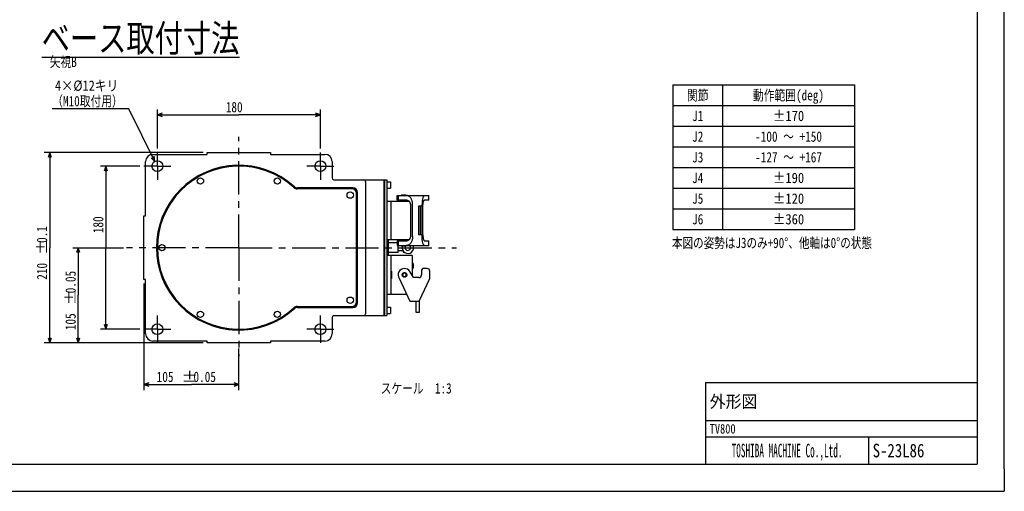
# Model space of a CAD drawing. Header units: millimetres. Extents: x 0 to 594, y 0 to 420.
# Tile 25 of 256: x 231 to 594, y 0 to 173. Entities that reach past the tile are written whole.
import ezdxf
from ezdxf.enums import TextEntityAlignment as Align

# ---------------------------------------------------------------- set-up
doc = ezdxf.new("R2010")
doc.units = ezdxf.units.MM
doc.header["$LTSCALE"] = 32.67
for name, pattern in [('CENTER', [0.6, 0.375, -0.075, 0.075, -0.075]), ('DOT', [0.2, 0.1, -0.1]), ('HIDDEN', [0.2, 0.1, -0.1])]:
    doc.linetypes.add(name, pattern=pattern)
doc.layers.get('0').update_dxf_attribs({"linetype": 'CONTINUOUS'})
for name, color, linetype in [('DEFAULT_1', 7, 'CENTER'), ('DEFAULT_2', 8, 'HIDDEN'), ('DRA_ITEM', 7, 'CONTINUOUS'), ('DRIV_DIM', 7, 'CONTINUOUS')]:
    doc.layers.add(name, color=color, linetype=linetype)
doc.styles.get("Standard").update_dxf_attribs({"font": 'txt', "width": 0.8})
doc.dimstyles.new('DIMSTYLE_6', dxfattribs={"dimtxt": 3.8, "dimasz": 1.8, "dimexe": 0.18, "dimexo": 0.0625, "dimgap": 0.09, "dimtad": 1, "dimdec": 3, "dimlfac": 3, "dimdsep": 46, "dimtxsty": 'STANDARD', "dimblk": 'OPEN', "dimblk1": 'OPEN', "dimblk2": 'OPEN', "dimcen": 0.09, "dimadec": 0, "dimazin": 0, "dimtp": 0.001, "dimtm": 0.001, "dimtfac": 1, "dimtdec": 3, "dimtofl": 0, "dimtmove": 0, "dimatfit": 3, "dimldrblk": 'OPEN', "dimfxl": 1, "dimtolj": 1, "dimarcsym": 0})
doc.dimstyles.new('DIMSTYLE_7', dxfattribs={"dimtxt": 3.8, "dimasz": 1.8, "dimexe": 0.18, "dimexo": 0.0625, "dimgap": 0.09, "dimtad": 1, "dimdec": 3, "dimlfac": 3, "dimdsep": 46, "dimtxsty": 'STANDARD', "dimblk": 'OPEN', "dimblk1": 'OPEN', "dimblk2": 'OPEN', "dimcen": 0.09, "dimadec": 0, "dimazin": 0, "dimtol": 1, "dimtp": 0.1, "dimtm": 0.1, "dimtfac": 1, "dimtdec": 3, "dimtofl": 0, "dimtmove": 0, "dimatfit": 3, "dimldrblk": 'OPEN', "dimfxl": 1, "dimtolj": 1, "dimarcsym": 0})
doc.dimstyles.new('DIMSTYLE_8', dxfattribs={"dimtxt": 3.8, "dimasz": 1.8, "dimexe": 0.18, "dimexo": 0.0625, "dimgap": 0.09, "dimtad": 1, "dimdec": 3, "dimlfac": 3, "dimdsep": 46, "dimtxsty": 'STANDARD', "dimblk": 'OPEN', "dimblk1": 'OPEN', "dimblk2": 'OPEN', "dimcen": 0.09, "dimadec": 0, "dimazin": 0, "dimtol": 1, "dimtp": 0.05, "dimtm": 0.05, "dimtfac": 1, "dimtdec": 3, "dimtofl": 0, "dimtmove": 0, "dimatfit": 3, "dimldrblk": 'OPEN', "dimfxl": 1, "dimtolj": 1, "dimarcsym": 0})

# ---------------------------------------------------------------- blocks, each defined once
blk = doc.blocks.new('_OPEN')
at = {"color": 0, "linetype": 'BYBLOCK'}
for p, q in [((0, 0), (-1, 0.34)), ((-1, -0.34), (0, 0)), ((-1, 0), (0, 0))]:
    blk.add_line(p, q, dxfattribs=at)
blk = doc.blocks.new('*D37')
at = {"layer": 'DRIV_DIM', "color": 2, "linetype": 'CONTINUOUS'}
for p, q in [((275.66, 119.62), (261.2, 119.62)), ((263.2, 119.62), (263.2, 89.62)), ((263.2, 59.62), (263.2, 89.62)), ((275.66, 59.62), (261.2, 59.62))]:
    blk.add_line(p, q, dxfattribs=at)
at = {"layer": 'DRIV_DIM', "color": 2, "linetype": 'CONTINUOUS', "xscale": 1.8, "yscale": 1.8, "zscale": 1.8}
for p, rotation in [((263.2, 119.62), 90), ((263.2, 59.62), 270)]:
    blk.add_blockref('_OPEN', p, dxfattribs=dict(at, rotation=rotation))
at = {"layer": 'DRIV_DIM', "color": 2, "linetype": 'CONTINUOUS', "width": 0.8}
blk.add_text('180', height=3.8, rotation=90, dxfattribs=at).set_placement((262.25, 94.94))
blk = doc.blocks.new('*D38')
at = {"layer": 'DRIV_DIM', "color": 2, "linetype": 'CONTINUOUS'}
for p, q in [((282.16, 126.12), (282.16, 140.48)), ((282.16, 138.48), (312.16, 138.48)), ((342.16, 138.48), (312.16, 138.48)), ((342.16, 126.12), (342.16, 140.48))]:
    blk.add_line(p, q, dxfattribs=at)
at = {"layer": 'DRIV_DIM', "color": 2, "linetype": 'CONTINUOUS', "xscale": 1.8, "yscale": 1.8, "zscale": 1.8, "rotation": 180}
blk.add_blockref('_OPEN', (282.16, 138.48), dxfattribs=at)
at = {"layer": 'DRIV_DIM', "color": 2, "linetype": 'CONTINUOUS', "xscale": 1.8, "yscale": 1.8, "zscale": 1.8}
blk.add_blockref('_OPEN', (342.16, 138.48), dxfattribs=at)
at = {"layer": 'DRIV_DIM', "color": 2, "linetype": 'CONTINUOUS', "width": 0.8}
blk.add_text('180', height=3.8, dxfattribs=at).set_placement((307.33, 139.43))
blk = doc.blocks.new('*D39')
at = {"layer": 'DRIV_DIM', "color": 2, "linetype": 'CONTINUOUS'}
for p, q in [((298.99, 124.62), (240.51, 124.62)), ((242.51, 124.62), (242.51, 89.62)), ((242.51, 54.62), (242.51, 89.62)), ((298.99, 54.62), (240.51, 54.62))]:
    blk.add_line(p, q, dxfattribs=at)
at = {"layer": 'DRIV_DIM', "color": 2, "linetype": 'CONTINUOUS', "xscale": 1.8, "yscale": 1.8, "zscale": 1.8}
for p, rotation in [((242.51, 124.62), 90), ((242.51, 54.62), 270)]:
    blk.add_blockref('_OPEN', p, dxfattribs=dict(at, rotation=rotation))
at = {"layer": 'DRIV_DIM', "color": 2, "linetype": 'CONTINUOUS'}
for s, width, p in [('0.1', 0.8, (241.56, 91.36)), ('%%p', 1.166667, (241.56, 86.93)), ('210', 0.8, (241.56, 77.81))]:
    blk.add_text(s, height=3.8, rotation=90, dxfattribs=dict(at, width=width)).set_placement(p)
blk = doc.blocks.new('*D40')
at = {"layer": 'DRIV_DIM', "color": 2, "linetype": 'CONTINUOUS'}
for p, q in [((277.16, 76.45), (277.16, 37.26)), ((312.16, 37.26), (312.16, 52.49)), ((277.16, 39.26), (294.66, 39.26)), ((312.16, 39.26), (294.66, 39.26))]:
    blk.add_line(p, q, dxfattribs=at)
at = {"layer": 'DRIV_DIM', "color": 2, "linetype": 'CONTINUOUS', "xscale": 1.8, "yscale": 1.8, "zscale": 1.8, "rotation": 180}
blk.add_blockref('_OPEN', (277.16, 39.26), dxfattribs=at)
at = {"layer": 'DRIV_DIM', "color": 2, "linetype": 'CONTINUOUS', "xscale": 1.8, "yscale": 1.8, "zscale": 1.8}
blk.add_blockref('_OPEN', (312.16, 39.26), dxfattribs=at)
at = {"layer": 'DRIV_DIM', "color": 2, "linetype": 'CONTINUOUS'}
for s, width, p in [('105', 0.8, (281.88, 40.21)), ('%%p', 1.166667, (291, 40.21)), ('0.05', 0.8, (295.44, 40.21))]:
    blk.add_text(s, height=3.8, dxfattribs=dict(at, width=width)).set_placement(p)
blk = doc.blocks.new('*D41')
at = {"layer": 'DRIV_DIM', "color": 2, "linetype": 'CONTINUOUS'}
for p, q in [((251.03, 89.62), (269.65, 89.62)), ((253.03, 89.62), (253.03, 72.12)), ((253.03, 54.62), (253.03, 72.12)), ((298.99, 54.62), (251.03, 54.62))]:
    blk.add_line(p, q, dxfattribs=at)
at = {"layer": 'DRIV_DIM', "color": 2, "linetype": 'CONTINUOUS', "xscale": 1.8, "yscale": 1.8, "zscale": 1.8}
for p, rotation in [((253.03, 89.62), 90), ((253.03, 54.62), 270)]:
    blk.add_blockref('_OPEN', p, dxfattribs=dict(at, rotation=rotation))
at = {"layer": 'DRIV_DIM', "color": 2, "linetype": 'CONTINUOUS'}
for s, width, p in [('0.05', 0.8, (252.08, 72.82)), ('%%p', 1.166667, (252.08, 68.39)), ('105', 0.8, (252.08, 59.27))]:
    blk.add_text(s, height=3.8, rotation=90, dxfattribs=dict(at, width=width)).set_placement(p)

msp = doc.modelspace()

# ---------------------------------------------------------------- linework, layer by layer
at = {"color": 7, "linetype": 'CONTINUOUS'}
for p, q in [((584, 410), (584, 10)), ((594, 8.24228), (594, 409.35318)), ((280.49398, 123.95328), (300.49398, 123.95328)), ((300.49398, 123.95328), (300.49398, 124.61995)), ((300.49398, 124.61995), (323.82732, 124.61995)), ((323.82732, 124.61995), (323.82732, 123.95328)), ((323.82732, 123.95328), (343.82732, 123.95328)), ((277.82732, 101.28662), (277.82732, 121.28662)), ((346.49398, 121.28662), (346.49398, 115.28662)), ((347.16065, 114.61995), (366.59398, 114.61995)), ((358.82732, 113.95328), (358.82732, 65.28662)), ((365.49398, 114.61995), (365.49398, 64.61995)), ((365.82732, 114.61995), (365.82732, 64.61995)), ((366.59398, 114.61995), (366.59398, 64.61995)), ((366.59398, 113.78662), (367.92732, 113.78662)), ((367.92732, 113.78662), (367.92732, 111.45328)), ((353.82732, 111.28662), (333.56937, 111.28662)), ((354.16065, 111.61995), (333.69873, 111.61995)), ((355.49398, 69.61995), (355.49398, 109.61995)), ((355.82732, 69.28662), (355.82732, 109.95328)), ((366.59398, 111.45328), (367.92732, 111.45328)), ((370.46174, 107.11995), (370.46174, 108.78662)), ((370.46177, 108.78662), (382.12732, 108.78662)), ((370.8152, 108.78662), (370.8152, 107.11995)), ((371.97732, 109.11995), (371.97732, 108.78662)), ((371.97732, 109.11995), (373.61065, 109.11995)), ((373.61065, 108.78662), (373.61065, 109.11995)), ((382.12732, 107.11995), (382.12732, 108.78662)), ((366.59398, 106.78662), (374.76268, 106.78662)), ((368.26065, 92.45328), (368.26065, 106.78662)), ((374.04173, 107.11995), (370.46177, 107.11995)), ((371.97732, 107.11995), (371.97732, 106.78662)), ((373.61065, 106.78662), (373.61065, 107.11995)), ((376.12463, 93.78662), (376.12463, 105.45328)), ((379.59398, 93.78662), (379.59398, 105.45328)), ((382.12732, 107.11995), (380.5498, 107.11995)), ((375.39562, 104.95328), (375.39562, 94.28662)), ((378.42732, 104.95328), (379.59398, 104.95328)), ((378.42732, 94.28662), (378.42732, 104.95328)), ((378.92732, 104.95328), (378.92732, 94.28662)), ((379.92852, 94.28662), (379.92852, 104.95328)), ((277.16065, 77.95328), (277.16065, 101.28662)), ((277.16065, 101.28662), (277.82732, 101.28662)), ((379.59398, 94.28662), (378.42732, 94.28662)), ((374.76272, 92.45328), (366.59398, 92.45328)), ((366.59398, 92.31425), (367.26065, 92.31425)), ((366.59398, 90.9671), (367.26065, 90.9671)), ((367.26065, 86.92565), (367.26065, 92.31425)), ((370.46174, 91.45328), (367.26065, 91.45328)), ((370.46174, 92.11995), (370.46174, 90.45328)), ((370.46177, 92.11995), (374.04173, 92.11995)), ((370.8152, 92.11995), (370.8152, 90.45328)), ((371.97732, 92.45328), (371.97732, 92.11995)), ((373.61065, 92.11995), (373.61065, 92.45328)), ((380.5498, 92.11995), (382.12732, 92.11995)), ((382.12732, 90.45328), (382.12732, 92.11995)), ((366.59398, 88.2728), (367.26065, 88.2728)), ((370.82732, 87.78662), (367.26065, 87.78662)), ((370.46177, 90.45328), (382.12732, 90.45328)), ((370.82732, 87.78662), (370.82732, 90.45328)), ((370.82732, 88.61995), (372.48887, 88.61995)), ((371.97732, 90.45328), (371.97732, 90.11995)), ((373.61065, 90.11995), (371.97732, 90.11995)), ((372.69398, 88.30758), (372.69398, 87.95354)), ((372.69398, 87.95328), (373.04556, 87.95328)), ((373.61065, 90.11995), (373.61065, 90.45328)), ((366.59398, 86.92565), (367.26065, 86.92565)), ((375.76065, 86.78662), (366.59398, 86.78662)), ((368.26065, 72.45328), (368.26065, 86.78662)), ((376.09398, 79.27548), (376.09398, 86.45328)), ((368.32732, 80.95325), (368.26065, 80.95325)), ((368.32732, 80.95325), (368.32732, 78.27328)), ((376.5036, 78.61995), (375.1061, 80.85643)), ((379.39398, 81.28662), (379.39398, 79.61995)), ((381.46065, 81.95328), (380.06065, 81.95328)), ((382.46065, 78.26003), (382.46065, 80.95328)), ((277.82732, 77.95328), (277.16065, 77.95328)), ((277.82732, 57.95328), (277.82732, 77.95328)), ((368.32732, 78.28661), (368.26065, 78.28661)), ((368.26065, 78.27328), (368.32732, 78.27328)), ((371.14854, 78.38347), (375.06925, 69.97549)), ((378.39398, 78.61995), (376.5036, 78.61995)), ((378.58715, 69.95328), (382.46065, 78.26003)), ((373.91383, 72.45328), (366.59398, 72.45328)), ((375.12049, 69.95328), (378.58715, 69.95328)), ((377.42049, 65.78662), (377.42049, 69.95328)), ((378.58715, 69.95328), (378.58715, 65.78662)), ((333.56937, 67.95328), (353.82732, 67.95328)), ((333.69873, 67.61995), (354.16065, 67.61995)), ((366.59398, 67.78662), (367.92732, 67.78662)), ((366.59398, 65.45328), (367.92732, 65.45328)), ((367.92732, 67.78662), (367.92732, 65.45328)), ((378.58715, 65.78662), (377.42049, 65.78662)), ((346.49398, 63.95328), (346.49398, 57.95328)), ((347.16065, 64.61995), (366.59398, 64.61995)), ((300.49398, 55.28662), (280.49398, 55.28662)), ((300.49398, 54.61995), (300.49398, 55.28662)), ((323.82732, 54.61995), (300.49398, 54.61995)), ((343.82732, 55.28662), (323.82732, 55.28662)), ((323.82732, 55.28662), (323.82732, 54.61995)), ((484, 40), (584, 40)), ((484, 40), (484, 10)), ((484, 20), (584, 20)), ((544, 20), (544, 10)), ((10, 10), (584, 10)), ((12.37736, 0), (584.30102, 0))]:
    msp.add_line(p, q, dxfattribs=at)
at = {"color": 2, "linetype": 'CONTINUOUS'}
for p, q in [((471.98629, 149.49198), (538.86629, 149.49198)), ((471.98629, 149.49198), (471.98629, 96.29198)), ((490.22629, 149.49198), (490.22629, 96.29198)), ((538.86629, 149.49198), (538.86629, 96.29198)), ((471.98629, 141.89198), (538.86629, 141.89198)), ((471.98629, 134.29198), (538.86629, 134.29198)), ((471.98629, 126.69198), (538.86629, 126.69198)), ((471.98629, 119.09198), (538.86629, 119.09198)), ((471.98629, 111.49198), (538.86629, 111.49198)), ((471.98629, 103.89198), (538.86629, 103.89198)), ((471.98629, 96.29198), (538.86629, 96.29198))]:
    msp.add_line(p, q, dxfattribs=at)
at = {"color": 4, "linetype": 'CONTINUOUS'}
for p, q in [((484, 26), (584, 26)), ((594, 8.24228), (594, 0)), ((584.30102, 0), (594, 0))]:
    msp.add_line(p, q, dxfattribs=at)
at = {"color": 7, "linetype": 'CONTINUOUS'}
for centre, radius in [((282.16065, 119.61995), 2), ((342.16065, 119.61995), 2), ((297.99398, 114.15734), 1.16667), ((326.32732, 114.15734), 1.16667), ((353.16065, 108.95328), 1.16667), ((283.82732, 89.61995), 1.16667), ((353.16065, 70.28662), 1.16667), ((297.99398, 65.08256), 1.16667), ((326.32732, 65.08256), 1.16667), ((282.16065, 59.61995), 2), ((342.16065, 59.61995), 2)]:
    msp.add_circle(centre, radius, dxfattribs=at)
for centre, radius, start, end in [((280.49398, 121.28662), 2.66667, 90, 180), ((343.82732, 121.28662), 2.66667, 0, 90), ((312.16065, 89.61995), 30.33333, 47.6959341, 312.3040659), ((312.16065, 89.61995), 30, 47.4631016, 312.5368984), ((347.16065, 115.28662), 0.66667, 180, 270), ((358.16065, 113.95328), 0.66667, 0, 90), ((333.56937, 112.95328), 1.66667, 227.4631016, 270), ((333.69873, 113.28662), 1.66667, 227.6959341, 270), ((353.82732, 109.61995), 1.66667, 0, 90), ((354.16065, 109.95328), 1.66667, 0, 90), ((374.36065, 89.61995), 2.13333, 166.3172578, 23.3272575), ((374.36065, 89.61995), 1, 149.8210822, 57.3415232), ((374.36065, 89.61995), 1, 122.6584768, 139.262644), ((375.76065, 86.45328), 0.33333, 0, 90), ((374.36065, 82.95328), 2.13333, 325.2434409, 34.7565591), ((373.12732, 79.61995), 2.33333, 31.9999996, 212.0000009), ((380.06065, 81.28662), 0.66667, 90, 180), ((381.46065, 80.95328), 1, 0, 90), ((378.39398, 79.61995), 1, 270, 360), ((353.82732, 69.61995), 1.66667, 270, 360), ((354.16065, 69.28662), 1.66667, 270, 360), ((333.56937, 66.28662), 1.66667, 90, 132.5368984), ((333.69873, 65.95328), 1.66667, 90, 132.3040659), ((358.16065, 65.28662), 0.66667, 270, 360), ((347.16065, 63.95328), 0.66667, 90, 180), ((280.49398, 57.95328), 2.66667, 180, 270), ((343.82732, 57.95328), 2.66667, 270, 360)]:
    msp.add_arc(centre, radius, start, end, dxfattribs=at)
for points, knots in [([(376.03912, 106.39666), (376.0103, 106.55344), (375.93845, 106.86132), (375.78428, 107.30222), (375.58686, 107.70823), (375.34852, 108.06754), (375.07091, 108.36841), (374.75747, 108.60002), (374.4114, 108.75099), (374.16433, 108.78662), (374.04173, 108.78662)], [0, 0, 0, 0, 0.142370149, 0.281976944, 0.416450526, 0.544724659, 0.665859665, 0.780392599, 0.890466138, 1, 1, 1, 1]), ([(380.5498, 108.78662), (380.49074, 108.78662), (380.35699, 108.73812), (380.19553, 108.56645), (380.04814, 108.31), (379.91585, 107.97028), (379.80234, 107.55684), (379.71064, 107.08239), (379.64346, 106.56264), (379.60306, 106.01448), (379.59398, 105.6414), (379.59398, 105.45328)], [0, 0, 0, 0, 0.048832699, 0.110720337, 0.191618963, 0.292300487, 0.411350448, 0.545709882, 0.691557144, 0.844452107, 1, 1, 1, 1]), ([(374.04173, 107.11995), (374.12859, 107.11995), (374.30488, 107.09213), (374.54983, 106.97466), (374.76964, 106.79443), (374.96052, 106.56015), (375.1191, 106.28164), (375.24391, 105.97004), (375.33211, 105.63707), (375.38398, 105.29573), (375.39562, 105.06651), (375.39562, 104.95328)], [0, 0, 0, 0, 0.093128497, 0.187890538, 0.288092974, 0.39547376, 0.510112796, 0.630441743, 0.75439315, 0.878602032, 1, 1, 1, 1]), ([(376.11395, 105.78759), (376.11107, 105.83274), (376.09541, 106.03685), (376.06796, 106.23986), (376.03912, 106.39666)], [0, 0, 0, 0, 0.221028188, 1, 1, 1, 1]), ([(379.92852, 104.95328), (379.92852, 105.07556), (379.93446, 105.31785), (379.96079, 105.67363), (380.00429, 106.01076), (380.06357, 106.31863), (380.13702, 106.58721), (380.22281, 106.80829), (380.31861, 106.97558), (380.42371, 107.088), (380.51115, 107.11995), (380.5498, 107.11995)], [0, 0, 0, 0, 0.15555551, 0.308168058, 0.453650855, 0.587752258, 0.706692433, 0.807452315, 0.888608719, 0.950831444, 1, 1, 1, 1]), ([(375.39562, 94.28662), (375.39562, 94.17289), (375.38377, 93.94297), (375.33188, 93.60088), (375.24319, 93.26802), (375.11861, 92.957), (374.96006, 92.67947), (374.7698, 92.44554), (374.55017, 92.26566), (374.30535, 92.14767), (374.12885, 92.11995), (374.04173, 92.11995)], [0, 0, 0, 0, 0.121933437, 0.246369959, 0.370348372, 0.490434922, 0.604623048, 0.711783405, 0.811953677, 0.906591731, 1, 1, 1, 1]), ([(379.92852, 94.28662), (379.92852, 94.16435), (379.93439, 93.92206), (379.96075, 93.56626), (380.00416, 93.22912), (380.06349, 92.92131), (380.13712, 92.65281), (380.22269, 92.43165), (380.3186, 92.26436), (380.42367, 92.15189), (380.51114, 92.11995), (380.5498, 92.11995)], [0, 0, 0, 0, 0.155545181, 0.308158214, 0.45367313, 0.587739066, 0.706611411, 0.807436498, 0.888584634, 0.950820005, 1, 1, 1, 1]), ([(376.03927, 92.84231), (376.01027, 92.68516), (375.93781, 92.37671), (375.78329, 91.93526), (375.5856, 91.52924), (375.34677, 91.17047), (375.06916, 90.87), (374.75584, 90.63878), (374.41028, 90.48872), (374.16391, 90.45328), (374.04173, 90.45328)], [0, 0, 0, 0, 0.142754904, 0.282680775, 0.417138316, 0.545300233, 0.666501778, 0.780940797, 0.890812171, 1, 1, 1, 1]), ([(376.11409, 93.45231), (376.11124, 93.40722), (376.0957, 93.2028), (376.06826, 92.99946), (376.03927, 92.84231)], [0, 0, 0, 0, 0.220388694, 1, 1, 1, 1]), ([(380.5498, 90.45328), (380.4905, 90.45328), (380.35627, 90.50213), (380.19474, 90.67461), (380.04719, 90.93153), (379.91541, 91.27156), (379.80191, 91.68468), (379.71039, 92.15854), (379.6435, 92.67768), (379.60299, 93.22547), (379.59398, 93.59844), (379.59398, 93.78662)], [0, 0, 0, 0, 0.049032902, 0.111119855, 0.192149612, 0.292917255, 0.411828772, 0.545999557, 0.691658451, 0.84439843, 1, 1, 1, 1]), ([(372.29398, 79.61995), (372.29398, 79.71016), (372.32339, 79.90899), (372.47232, 80.15902), (372.65587, 80.31503), (372.81662, 80.40022), (372.98923, 80.44802), (373.16123, 80.45819), (373.32205, 80.43523), (373.44088, 80.39462), (373.525, 80.35332), (373.60231, 80.30731), (373.69929, 80.23242), (373.80487, 80.11416), (373.91979, 79.9198), (373.96065, 79.74023), (373.96065, 79.61995)], [0, 0, 0, 0, 0.125, 0.25, 0.3125, 0.375, 0.4375, 0.5, 0.5625, 0.625, 0.65625, 0.6875, 0.75, 0.8125, 0.875, 1, 1, 1, 1]), ([(373.79398, 79.61995), (373.79398, 79.71618), (373.76129, 79.85983), (373.66936, 80.01532), (373.5849, 80.10993), (373.50731, 80.16984), (373.44546, 80.20665), (373.37817, 80.23969), (373.28308, 80.27215), (373.11166, 80.29681), (372.87398, 80.25985), (372.62693, 80.09147), (372.48424, 79.85111), (372.46065, 79.69212), (372.46065, 79.61995)], [0, 0, 0, 0, 0.125, 0.1875, 0.25, 0.3125, 0.34375, 0.375, 0.4375, 0.5, 0.625, 0.75, 0.875, 1, 1, 1, 1]), ([(373.96065, 79.61995), (373.96065, 79.49967), (373.91979, 79.3201), (373.80487, 79.12574), (373.69929, 79.00748), (373.60231, 78.93259), (373.525, 78.88658), (373.44088, 78.84528), (373.32205, 78.80467), (373.16123, 78.78171), (372.98923, 78.79188), (372.81662, 78.83968), (372.65587, 78.92487), (372.47232, 79.08088), (372.32339, 79.33091), (372.29398, 79.52974), (372.29398, 79.61995)], [0, 0, 0, 0, 0.125, 0.1875, 0.25, 0.3125, 0.34375, 0.375, 0.4375, 0.5, 0.5625, 0.625, 0.6875, 0.75, 0.875, 1, 1, 1, 1]), ([(372.46065, 79.61995), (372.46065, 79.54778), (372.48424, 79.38879), (372.62693, 79.14843), (372.87398, 78.98005), (373.11166, 78.94309), (373.28308, 78.96775), (373.37817, 79.00021), (373.44546, 79.03325), (373.50731, 79.07006), (373.5849, 79.12998), (373.66936, 79.22458), (373.76129, 79.38007), (373.79398, 79.52373), (373.79398, 79.61995)], [0, 0, 0, 0, 0.125, 0.25, 0.375, 0.5, 0.5625, 0.625, 0.65625, 0.6875, 0.75, 0.8125, 0.875, 1, 1, 1, 1]), ([(375.12049, 69.95328), (375.11869, 69.95426), (375.11141, 69.95809), (375.09456, 69.96598), (375.07893, 69.97144), (375.06942, 69.97554)], [0, 0, 0, 0, 0.110142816, 0.442731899, 1, 1, 1, 1])]:
    msp.add_open_spline(points, degree=3, knots=knots, dxfattribs=at)
for points in [[(376.12463, 105.45328), (376.12463, 105.56476), (376.12105, 105.67629), (376.11395, 105.78759)], [(376.12463, 93.78662), (376.12463, 93.67514), (376.12112, 93.56362), (376.11409, 93.45231)]]:
    msp.add_open_spline(points, degree=3, dxfattribs=at)
at = {"layer": 'DEFAULT_1', "color": 2, "linetype": 'CENTER'}
for p, q in [((312.16065, 89.61995), (312.16065, 130.38817)), ((282.16065, 119.61995), (282.16065, 124.61995)), ((342.16065, 119.61995), (342.16065, 124.61995)), ((282.16065, 119.61995), (277.16065, 119.61995)), ((282.16065, 119.61995), (282.16065, 114.61995)), ((282.16065, 119.61995), (287.16065, 119.61995)), ((342.16065, 119.61995), (337.16065, 119.61995)), ((342.16065, 119.61995), (342.16065, 114.61995)), ((342.16065, 119.61995), (347.16065, 119.61995)), ((312.16065, 89.61995), (270.79135, 89.61995)), ((312.16065, 89.61995), (312.16065, 49.66944)), ((312.16065, 89.61995), (392.2979, 89.61995)), ((282.16065, 59.61995), (282.16065, 64.61995)), ((342.16065, 59.61995), (342.16065, 64.61995)), ((282.16065, 59.61995), (277.16065, 59.61995)), ((282.16065, 59.61995), (282.16065, 54.61995)), ((282.16065, 59.61995), (287.16065, 59.61995)), ((342.16065, 59.61995), (337.16065, 59.61995)), ((342.16065, 59.61995), (347.16065, 59.61995)), ((342.16065, 59.61995), (342.16065, 54.61995))]:
    msp.add_line(p, q, dxfattribs=at)
at = {"layer": 'DEFAULT_2', "color": 8, "linetype": 'DOT'}
for p, q in [((484, 40), (584, 40)), ((484, 40), (484, 10)), ((584, 40), (584, 10)), ((484, 26), (584, 26)), ((484, 20), (584, 20)), ((544, 20), (544, 10)), ((484, 10), (584, 10))]:
    msp.add_line(p, q, dxfattribs=at)
at = {"layer": 'DRA_ITEM', "color": 2, "linetype": 'CONTINUOUS'}
for p, q in [((267.73322, 140.68168), (243.41322, 140.68168)), ((271.64176, 140.68168), (267.73322, 140.68168)), ((281.16065, 121.352), (271.64176, 140.68168))]:
    msp.add_line(p, q, dxfattribs=at)
msp.add_lwpolyline([(279.81313, 122.69484), (281.16065, 121.352), (280.91773, 123.2388)], dxfattribs=at)

# ---------------------------------------------------------------- texts
at = {"color": 2, "linetype": 'CONTINUOUS'}
for s, height, width, p in [('関節', 3.8, 0.8, (481.10629, 143.79198)), ('動作範囲(deg)', 3.8, 0.8, (514.54629, 143.79198)), ('J1', 3.8, 0.8, (481.10629, 136.19198)), ('%%p170', 3.8, 0.891667, (514.54629, 136.19198)), ('J2', 3.8, 0.8, (481.10629, 128.59198)), ('-100 ～ +150', 3.8, 0.8, (514.54629, 128.59198)), ('J3', 3.8, 0.8, (481.10629, 120.99198)), ('-127 ～ +167', 3.8, 0.8, (514.54629, 120.99198)), ('J4', 3.8, 0.8, (481.10629, 113.39198)), ('%%p190', 3.8, 0.891667, (514.54629, 113.39198)), ('J5', 3.8, 0.8, (481.10629, 105.79198)), ('%%p120', 3.8, 0.891667, (514.54629, 105.79198)), ('J6', 3.8, 0.8, (481.10629, 98.19198)), ('%%p360', 3.8, 0.891667, (514.54629, 98.19198)), ('TOSHIBA MACHINE Co.,Ltd.', 5, 0.5, (514, 12.5))]:
    msp.add_text(s, height=height, dxfattribs=dict(at, width=width)).set_placement(p, align=Align.CENTER)
msp.add_text('外形図', height=4.5, dxfattribs=at).set_placement((485.52, 30.75))
at = {"color": 2, "linetype": 'CONTINUOUS', "width": 0.8}
for s, height, p in [('TV800', 3.5, (485.52, 21.25)), ('S-23L86', 5, (545.52, 12.5))]:
    msp.add_text(s, height=height, dxfattribs=at).set_placement(p)
at = {"layer": 'DRA_ITEM', "color": 2, "linetype": 'CONTINUOUS'}
for s, height, width, p in [('%%uベース取付寸法', 10, 0.8, (239.53922, 161.67755)), ('矢視B', 3.8, 0.8, (242.52071, 156.08107)), ('4×%%c12キリ', 3.8, 0.87619, (244.42655, 147.33168)), ('（M10取付用）', 3.8, 0.8, (243.41322, 141.63168)), ('本図の姿勢はJ3のみ+90%%d、他軸は0%%dの状態', 3.8, 0.788406, (471.61221, 89.4957))]:
    msp.add_text(s, height=height, dxfattribs=dict(at, width=width)).set_placement(p)
at = {"layer": 'DRA_ITEM', "color": 2, "linetype": 'CONTINUOUS', "insert": (364.35365, 39.77276), "char_height": 3.8, "width": 27.36, "attachment_point": 1}
msp.add_mtext('スケール  1:3', dxfattribs=at)

# ---------------------------------------------------------------- dimensions: what is measured, and where the dimension line sits
at = {"layer": 'DRIV_DIM', "color": 2, "linetype": 'CONTINUOUS'}
dim = msp.add_linear_dim(base=(342.16065, 138.48193), p1=(282.16065, 126.11995), p2=(342.16065, 126.11995), dimstyle='DIMSTYLE_6', dxfattribs=at)
dim.commit()
dim.dimension.update_dxf_attribs({"geometry": '*D38', "text_midpoint": (311.88769, 141.33193), "dimtype": 160})
for base, p1, p2, angle, dimstyle, picture, middle in [((242.5051, 54.61995), (298.99398, 124.61995), (298.99398, 54.61995), 270, 'DIMSTYLE_7', '*D39', (239.6551, 89.14519)), ((263.19965, 59.61995), (275.66065, 119.61995), (275.66065, 59.61995), 270, 'DIMSTYLE_6', '*D37', (260.34965, 99.50468)), ((253.028, 54.61995), (269.64711, 89.61995), (298.99398, 54.61995), 270, 'DIMSTYLE_8', '*D41', (250.178, 72.12461)), ((277.16065, 39.26444), (312.16065, 52.49465), (277.16065, 76.45328), 180, 'DIMSTYLE_8', '*D40', (294.74011, 42.11444))]:
    dim = msp.add_linear_dim(base=base, p1=p1, p2=p2, angle=angle, dimstyle=dimstyle, dxfattribs=at)
    dim.commit()
    dim.dimension.update_dxf_attribs({"geometry": picture, "text_midpoint": middle, "dimtype": 160})

doc.saveas('drawing.dxf')
